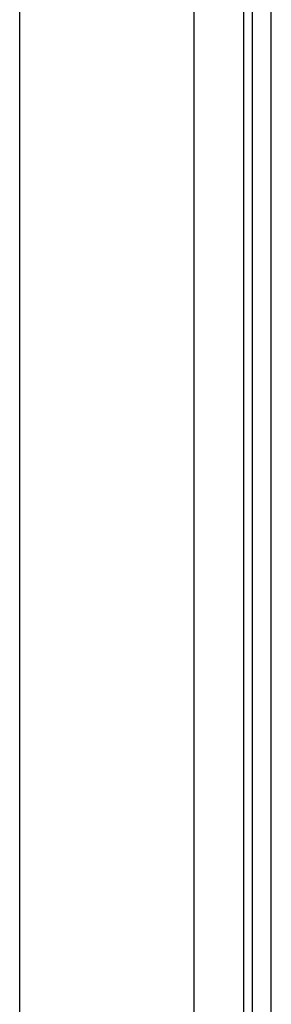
# Model space of a CAD drawing. Header units: inches. Extents: x 19 to 626, y 56 to 294.
# Tile 98 of 256: x 83.61 to 84.513, y 168.088 to 171.626. Entities that reach past the tile are written whole.
import ezdxf

# ---------------------------------------------------------------- set-up
doc = ezdxf.new("R2010")
doc.units = ezdxf.units.IN
doc.header["$MEASUREMENT"] = 0
doc.layers.add('Visible Edges(ANSI)', color=7, linetype='Continuous', lineweight=25)
doc.layers.add('Visible Tangent Edges(ANSI)', color=7, linetype='Continuous', lineweight=25)

msp = doc.modelspace()

# ---------------------------------------------------------------- linework, layer by layer
at = {"layer": 'Visible Edges(ANSI)'}
for p, q in [((84.4449, 194.3894), (84.4449, 164.7864)), ((84.5129, 164.7864), (84.5129, 194.3894)), ((84.2354, 179.3076), (84.2354, 165.5844)), ((83.6104, 165.5844), (83.6104, 179.1456))]:
    msp.add_line(p, q, dxfattribs=at)
at = {"layer": 'Visible Tangent Edges(ANSI)'}
msp.add_line((84.4139, 164.6694), (84.4139, 194.3894), dxfattribs=at)

doc.saveas('drawing.dxf')
